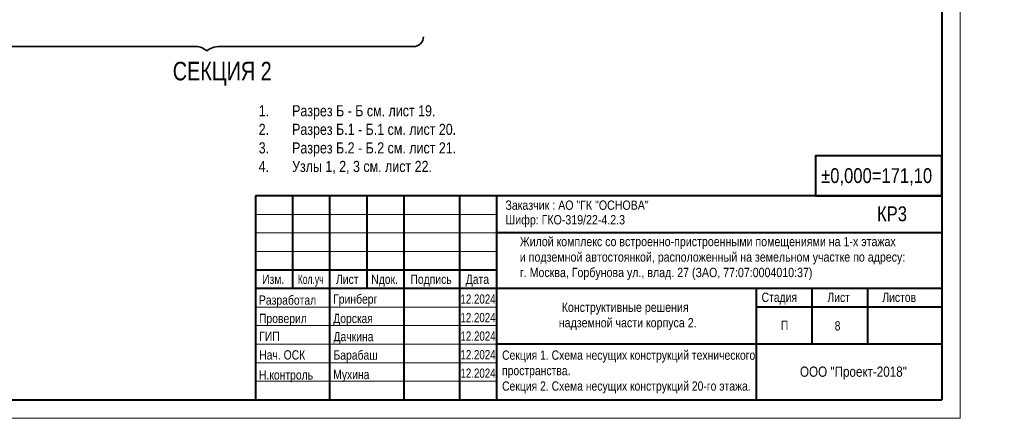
# Model space of a CAD drawing. Extents: x -8631841 to -8525813, y 4017860 to 4564755.
# Tile 19 of 112: x -8578889 to -8525813, y 4098199 to 4119706. Entities that reach past the tile are written whole.
import ezdxf

# ---------------------------------------------------------------- set-up
doc = ezdxf.new("R2010")
doc.units = 0
doc.header["$LTSCALE"] = 1000
doc.header["$MEASUREMENT"] = 0
for name, color, linetype, lineweight in [('Разрез реновация_Рабочий лист (1)_2_S - общая площадь_Ном._пера__1', 7, 'Continuous', 0), ('СК-200-Р(амка)', 7, 'Continuous', 40), ('СК-210-Р-РАМКА ЛИНИИ ТОНКИЕ', 7, 'Continuous', 15), ('СК-220-Р-РАМКА ТЕКСТ', 7, 'Continuous', 15), ('СК-300-Р(азмеры)', 7, 'Continuous', 20), ('СК-400-Т(екст)', 7, 'Continuous', 20)]:
    doc.layers.add(name, color=color, linetype=linetype, lineweight=lineweight)
doc.styles.add('MtXpl_Arial_Narrow', font='ARIALN.TTF')
doc.styles.add('RUSS', font='arial.ttf', dxfattribs={"width": 0.8})

# ---------------------------------------------------------------- blocks, each defined once
blk = doc.blocks.new('A$C96adbfd2')
at = {"layer": 'СК-200-Р(амка)', "lineweight": 40, "ltscale": 2}
for p, q in [((-18500, 5500), (-18500, 0)), ((0, 5500), (-18500, 5500)), ((-17500, 5500), (-17500, 3000)), ((-16500, 5500), (-16500, 0)), ((-15500, 5500), (-15500, 3000)), ((-14500, 5500), (-14500, 0)), ((-13000, 5500), (-13000, 0)), ((-12000, 5500), (-12000, 0)), ((0, 4500), (-12000, 4500)), ((0, 3000), (-18500, 3000)), ((-5000, 3000), (-5000, 15)), ((-3500, 3000), (-3500, 1500)), ((-2000, 3000), (-2000, 1500)), ((0, 2500), (-5000, 2500)), ((0, 1500), (-12000, 1500))]:
    blk.add_line(p, q, dxfattribs=at)
at = {"layer": 'СК-200-Р(амка)', "color": 7, "lineweight": 15}
for p, q in [((-12000, 5000), (-18500, 5000)), ((-12000, 4500), (-18500, 4500)), ((-12000, 4000), (-18500, 4000)), ((-12000, 2500), (-18500, 2500)), ((-12000, 2000), (-18500, 2000)), ((-12000, 1500), (-18500, 1500)), ((-12000, 1000), (-18500, 1000)), ((-12000, 500), (-18500, 500))]:
    blk.add_line(p, q, dxfattribs=at)
at = {"layer": 'СК-200-Р(амка)', "ltscale": 2}
blk.add_line((-12000, 3500), (-18500, 3500), dxfattribs=at)
at = {"layer": 'СК-220-Р-РАМКА ТЕКСТ'}
blk.add_line((-12000, 3000), (-18500, 3000), dxfattribs=at)
blk.add_line((-12000, 3000), (-18500, 3000), dxfattribs=at)
at = {"layer": 'СК-400-Т(екст)', "lineweight": 40, "ltscale": 2}
blk.add_lwpolyline([(-3405, 5500), (0, 5500), (0, 6578), (-3405, 6578)], close=True, dxfattribs=at)
at = {"layer": 'СК-220-Р-РАМКА ТЕКСТ', "color": 7, "style": 'RUSS', "width": 0.8}
for s, p in [('Изм.', (-18319, 3126)), ('Лист', (-16328, 3126)), ('Nдок.', (-15377, 3126)), ('Подпись', (-14321, 3126)), ('Дата', (-12830, 3126))]:
    blk.add_text(s, height=250, dxfattribs=at).set_placement(p)
at = {"layer": 'СК-220-Р-РАМКА ТЕКСТ', "style": 'RUSS'}
for s, width, p in [('Разработал', 0.8, (-18403, 2565)), ('Гринберг', 0.8, (-16403, 2593)), ('12.2024', 0.75, (-12972, 2593)), ('Проверил', 0.8, (-18402, 2069)), ('Дорская', 0.8, (-16402, 2069)), ('12.2024', 0.75, (-12972, 2093)), ('ГИП', 0.8, (-18396, 1586)), ('Дачкина', 0.8, (-16395, 1581)), ('12.2024', 0.75, (-12972, 1593)), ('Нач. ОСК', 0.8, (-18396, 1086)), ('Барабаш', 0.8, (-16395, 1081)), ('12.2024', 0.75, (-12972, 1093)), ('Мухина', 0.8, (-16403, 558)), ('12.2024', 0.75, (-12972, 593)), ('Н.контроль', 0.8, (-18403, 545))]:
    blk.add_text(s, height=250, dxfattribs=dict(at, width=width)).set_placement(p)
at = {"layer": 'СК-220-Р-РАМКА ТЕКСТ', "color": 7, "insert": (-17355, 3375), "char_height": 250, "attachment_point": 1, "style": 'RUSS'}
blk.add_mtext_dynamic_manual_height_columns('\\A1;{\\fArial Narrow|b0|i0|c204|p34;Кол.уч}', width=11667.29, gutter_width=1250, heights=[0], dxfattribs=at)
at = {"layer": 'СК-220-Р-РАМКА ТЕКСТ', "color": 7, "char_height": 250, "attachment_point": 4, "style": 'RUSS'}
for s, insert in [('\\A1;Стадия', (-4856, 2729)), ('\\A1;Лист', (-3082, 2762)), ('\\A1;Листов', (-1603, 2762)), ('\\A1;П', (-4337, 2011))]:
    blk.add_mtext(s, dxfattribs=dict(at, insert=insert))
at = {"layer": 'СК-400-Т(екст)', "lineweight": 40, "ltscale": 2, "style": 'RUSS', "width": 0.8}
for s, p in [('%%P0,000=171,10', (-3251, 5847)), ('КР3', (-1746, 4817))]:
    blk.add_text(s, height=400, dxfattribs=at).set_placement(p)
at = {"layer": 'СК-400-Т(екст)', "linetype": 'Continuous'}
for s, width, gutter_width, insert, char_height, attachment_point in [('\\A1;{\\fArial Narrow|b0|i0|c204|p34;Заказчик :\\fArial Narrow|b0|i0|c0|p34; \\fArial Narrow|b0|i0|c204|p34;АО "ГК "ОСНОВА\\fArial Narrow|b0|i0|c0|p34;"\\fArial Narrow|b0|i0|c204|p34;\\P          \\W0.8;                                                                                            }', 11667.29, 1250, (-11760, 5375), 250, 1), ('\\A1;{\\fArial Narrow|b0|i0|c204|p34;Шифр: ГКО-319/22-4.2.3          \\W0.8;                                                                                            }', 11667.29, 1250, (-11760, 4981), 250, 1), ('\\A1;{\\fArial Narrow|b0|i0|c204|p34;\\W1;ООО "Проект-2018"}', 13925.35, 1492, (-2382, 896), 274.51, 2)]:
    blk.add_mtext_dynamic_manual_height_columns(s, width=width, gutter_width=gutter_width, heights=[0], dxfattribs=dict(at, insert=insert, char_height=char_height, attachment_point=attachment_point))
at = {"layer": 'СК-400-Т(екст)', "char_height": 250, "attachment_point": 1, "style": 'MtXpl_Arial_Narrow'}
for s, insert in [('Жилой комплекс со встроенно-пристроенными помещениями на 1-х этажах^Jи подземной автостоянкой, расположенный на земельном участке по адресу: ^Jг. Москва, Горбунова ул., влад. 27 (ЗАО, 77:07:0004010:37)', (-11372, 4393)), (' Конструктивные решения ^Jнадземной части корпуса 2.', (-10322, 2621))]:
    blk.add_mtext(s, dxfattribs=dict(at, insert=insert))

msp = doc.modelspace()

# ---------------------------------------------------------------- linework, layer by layer
at = {"layer": 'Разрез реновация_Рабочий лист (1)_2_S - общая площадь_Ном._пера__1', "color": 7, "linetype": 'Continuous', "lineweight": 35, "flags": 128}
for points in [[(-8580481.8, 4118788.7, 0.4142136), (-8579943.8, 4118250.7), (-8569306.8, 4118250.7, -0.1418046), (-8569019.4, 4118167.5), (-8568802.5, 4118030.5)], [(-8568802.5, 4118030.5), (-8568670.8, 4118109.9, -0.1365629), (-8568164.9, 4118250.7), (-8557661.1, 4118250.7, 0.4142136), (-8557123.1, 4118788.7)]]:
    msp.add_lwpolyline(points, format="xyb", dxfattribs=at)
at = {"layer": 'СК-200-Р(амка)'}
for p in [(-8529183.8, 4156599.2), (-8608183.8, 4099199.2)]:
    msp.add_line(p, (-8529183.8, 4099199.2), dxfattribs=at)
at = {"layer": 'СК-210-Р-РАМКА ЛИНИИ ТОНКИЕ'}
for q in [(-8528183.8, 4157599.2), (-8528183.8, 4157599.2), (-8612183.8, 4098199.2)]:
    msp.add_line((-8528183.8, 4098199.2), q, dxfattribs=at)

# ---------------------------------------------------------------- block references
at = {"layer": 'СК-300-Р(азмеры)', "xscale": 2, "yscale": 2, "zscale": 2}
msp.add_blockref('A$C96adbfd2', (-8529183.8, 4099199.2), dxfattribs=at)

# ---------------------------------------------------------------- texts
at = {"layer": 'СК-220-Р-РАМКА ТЕКСТ', "style": 'RUSS', "width": 0.8}
msp.add_text('8', height=500, dxfattribs=at).set_placement((-8534954.9, 4102936.5))
at = {"layer": 'СК-220-Р-РАМКА ТЕКСТ', "insert": (-8551070.2, 4113234.1), "char_height": 600, "width": 31067.545, "attachment_point": 5, "style": 'RUSS'}
msp.add_mtext('\\pxi-1,l2,ql;1.^IРазрез Б - Б см. лист 19.\\P2.^IРазрез Б.1 - Б.1 см. лист 20.\\P3.^IРазрез Б.2 - Б.2 см. лист 21.\\P4.^IУзлы 1, 2, 3 см. лист 22.', dxfattribs=at)
at = {"layer": 'СК-220-Р-РАМКА ТЕКСТ', "color": 7, "insert": (-8552885.6, 4100699.2), "char_height": 500, "attachment_point": 4, "style": 'RUSS'}
msp.add_mtext('Cекция 1. Схема несущих конструкций технического\\Pпространства. \\PCекция 2. Схема несущих конструкций 20-го этажа.  ', dxfattribs=at)
at = {"layer": 'СК-400-Т(екст)', "color": 7, "insert": (-8567971.7, 4116143.2), "char_height": 1000, "attachment_point": 8, "style": 'RUSS'}
msp.add_mtext('\\A1;\\pxqc;{\\fCentury Gothic|b0|i0|c204|p34;СЕКЦИЯ \\fCentury Gothic|b0|i0|c0|p34;2}', dxfattribs=at)

doc.saveas('drawing.dxf')
